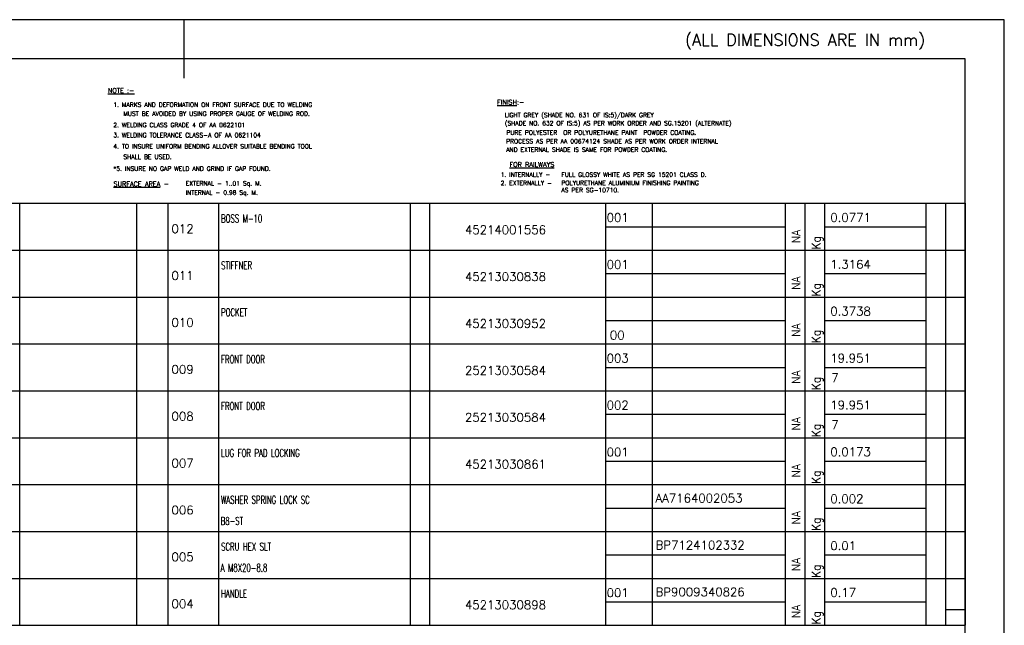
# Model space of a CAD drawing. Extents: x 5111 to 10755, y 3088 to 7079.
# Tile 8 of 8: x 7369 to 10755, y 4996 to 7079. Entities that reach past the tile are written whole.
import ezdxf
from ezdxf.enums import TextEntityAlignment as Align

# ---------------------------------------------------------------- set-up
doc = ezdxf.new("R2010")
doc.units = 0
doc.header["$LTSCALE"] = 10
doc.header["$MEASUREMENT"] = 0
doc.layers.get('0').update_dxf_attribs({"linetype": 'CONTINUOUS'})
doc.layers.add('6', color=220, linetype='CONTINUOUS')
doc.layers.add('TEXT', color=7, linetype='CONTINUOUS')
doc.styles.add('ROMAND', font='romand')
doc.styles.add('ROMANS', font='romans')
doc.styles.add('ROMANT', font='romant.shx')

# ---------------------------------------------------------------- blocks, each defined once
blk = doc.blocks.new('A3')
for p, q in [((420, 297), (0, 297)), ((210, 297), (210, 282)), ((420, 0), (420, 297)), ((410, 287), (20, 287)), ((410, 10), (410, 287)), ((410, 148.5), (410, 143.5)), ((410, 146), (405, 146))]:
    blk.add_line(p, q)
at = {"color": 7, "style": 'ROMANS', "width": 1.3}
blk.add_attdef('DRG_NO', (81.19, 282.79), '', height=3.5, rotation=180, dxfattribs=at)
at = {"style": 'ROMANS'}
for tag, p, width in [('SHTNO', (13.59, 112.8), 0.8), ('REV_NO', (13.61, 103.51), 0.8), ('DRG_NO', (13.69, 75.16), 0.9)]:
    blk.add_attdef(tag, p, '', height=2.8, rotation=90, dxfattribs=dict(at, width=width))
at = {"color": 7, "style": 'ROMANS'}
for tag, p, height in [('PRODUCT', (309.08, 74.12), 4), ('DRN_SIGN', (366.75, 58.08), 1), ('CHD_SIGN', (366.79, 52.11), 1), ('APP_SIGN', (367.44, 46.31), 1), ('TITLE1', (257.16, 20), 3.5), ('TITLE2', (256.85, 13.78), 3.5)]:
    blk.add_attdef(tag, p, '', height=height, dxfattribs=at)
for tag, height, p in [('DRN_BY', 2, (352.45, 59.46)), ('DRN_DATE', 1.5, (390.7, 59.56)), ('CHD_BY', 2, (352.45, 53.45)), ('CHD_DATE', 1.5, (390.61, 54.05)), ('NOVAR', 2.5, (403.98, 50.51)), ('APP_BY', 2, (352.45, 47.45)), ('APP_DATE', 1.5, (390.61, 47.55)), ('SCALE', 2.5, (313.44, 34)), ('REFTOASSY', 2.5, (357.12, 34.38)), ('ITNO', 2.5, (390.34, 34.66)), ('NOIT', 2.5, (404.46, 32.96)), ('REV_NO', 3.5, (404.11, 21.06)), ('SHTNO', 2.5, (364.94, 12.48)), ('NOSHT', 2.5, (406.97, 12.66))]:
    blk.add_attdef(tag, text='', height=height, dxfattribs=at).set_placement(p, align=Align.MIDDLE)
at = {"color": 7, "style": 'ROMANS', "width": 0.8}
blk.add_attdef('WEIGHT', text='', height=2.3, dxfattribs=at).set_placement((330.68, 33.75), align=Align.MIDDLE)
at = {"color": 7, "style": 'ROMANS', "width": 1.3}
blk.add_attdef('DRG_NO', (341.38, 19.21), '', height=3.5, dxfattribs=at)
at = {"layer": 'TEXT', "style": 'ROMAND'}
blk.add_text('(ALL DIMENSIONS ARE IN mm)', height=3, dxfattribs=at).set_placement((338.29, 290.34))
blk = doc.blocks.new('var3_btemplate')
at = {"color": 3}
for p, q in [((-278, 12), (0, 12)), ((-242, 0), (-242, 12)), ((-212, 0), (-212, 12)), ((-204, 0), (-204, 12)), ((-191, 0), (-191, 12)), ((-142, 0), (-142, 12)), ((-137.04, 0), (-137.04, 12)), ((-92, 0), (-92, 12)), ((-80, 0), (-80, 12)), ((-46, 0), (-46, 12)), ((-41.01, 0), (-41.01, 12)), ((-35.94, 0), (-35.94, 12)), ((-10, 0), (-10, 12)), ((-5, 0), (-5, 12)), ((0, 12), (0, 0)), ((-92, 6), (-46, 6)), ((-35.94, 6), (-10, 6)), ((-278, 0), (0, 0))]:
    blk.add_line(p, q, dxfattribs=at)
at = {"style": 'ROMANS', "width": 0.9, "flags": 4}
for tag, p in [('UT_O_QTY', (-37.05, 0.19)), ('A/C', (-42.21, 1.84)), ('GS', (-6, 3)), ('ZONE', (-1.14, -0.09))]:
    blk.add_attdef(tag, p, '', height=2.2, rotation=90, dxfattribs=at)
at = {"style": 'ROMANS', "width": 0.65, "flags": 4}
blk.add_attdef('ITEM_DESC', (-190.44, 7.11), '', height=2, dxfattribs=at)
at = {"style": 'ROMANS', "flags": 4}
for tag, p in [('ITEM_NO', (-91.78, 7.25)), ('MAT_CODE', (-79.25, 7.43)), ('IT_NO', (-203.15, 4.41)), ('IT_VAR', (-90.96, 1.17)), ('MAT_SPEC', (-79.12, 1.33)), ('QTY', (-34.27, 2.23))]:
    blk.add_attdef(tag, p, '', height=2.2, dxfattribs=at)
at = {"style": 'ROMANS'}
blk.add_attdef('WEIGHT', text='', height=2.2, dxfattribs=at).set_placement((-34.53, 6.62), align=Align.BOTTOM_LEFT)
at = {"style": 'ROMANS', "flags": 4}
for tag, p in [('VAR_2', (-272.21, 4.33)), ('VAR_1', (-260.08, 4.33)), ('VAR_0', (-247.96, 4.33)), ('DR_NO', (-117.68, 4.13))]:
    blk.add_attdef(tag, text='', height=2.2, dxfattribs=at).set_placement(p, align=Align.CENTER)
for tag, width, p in [('REMARKS', 0.75, (-242, 3.94)), ('ITEM_SIZE', 0.65, (-190.55, 1.11))]:
    blk.add_attdef(tag, text='', height=2, dxfattribs=dict(at, width=width)).set_placement(p, align=Align.BOTTOM_LEFT)
at = {"style": 'ROMANS'}
blk.add_attdef('IT_V', (-211.43, 4.44), '', height=2.2, dxfattribs=at)
at = {"style": 'ROMANS', "flags": 4}
blk.add_attdef('STD_NO', text='', height=2.2, dxfattribs=at).set_placement((-141.14, 5.59), align=Align.MIDDLE_LEFT)

msp = doc.modelspace()

# ---------------------------------------------------------------- block references
at = {"xscale": 13.436928, "yscale": 13.436928, "zscale": 13.436928}
msp.add_blockref('A3', (5111.26, 3087.8), dxfattribs=at)
ref = msp.add_blockref('var3_btemplate', (10620.4, 6285.79), dxfattribs=dict(xscale=13.436928, yscale=13.436928))
ref.add_attrib('IT_NO', '012', (7890.73, 6344.98), dxfattribs={"height": 29.561, "style": 'ROMANS'})
ref.add_attrib('ITEM_DESC', 'BOSS M-10', (8061.41, 6381.31), dxfattribs={"height": 26.874, "style": 'ROMANS', "width": 0.65})
ref.add_attrib('DR_NO', '45214001556', dxfattribs={"height": 29.5612, "style": 'ROMANS'}).set_placement((9039.1, 6341.24), align=Align.CENTER)
ref.add_attrib('ITEM_NO', '001', (9387.16, 6383.19), dxfattribs={"height": 29.561, "style": 'ROMANS'})
ref.add_attrib('A/C', 'NA', (10053.19, 6310.48), dxfattribs={"height": 29.561, "rotation": 90, "style": 'ROMANS', "width": 0.9})
ref.add_attrib('UT_O_QTY', 'Kg', (10122.58, 6288.33), dxfattribs={"height": 29.561, "rotation": 90, "style": 'ROMANS', "width": 0.9})
ref.add_attrib('WEIGHT', '0.0771', dxfattribs={"height": 29.561, "style": 'ROMANS'}).set_placement((10156.43, 6374.75), align=Align.BOTTOM_LEFT)
ref = msp.add_blockref('var3_btemplate', (10620.4, 6124.55), dxfattribs=dict(xscale=13.436928, yscale=13.436928))
ref.add_attrib('IT_NO', '011', (7890.73, 6183.74), dxfattribs={"height": 29.561, "style": 'ROMANS'})
ref.add_attrib('ITEM_DESC', 'STIFFNER', (8061.41, 6220.07), dxfattribs={"height": 26.874, "style": 'ROMANS', "width": 0.65})
ref.add_attrib('DR_NO', '45213030838', dxfattribs={"height": 29.5612, "style": 'ROMANS'}).set_placement((9039.1, 6180), align=Align.CENTER)
ref.add_attrib('ITEM_NO', '001', (9387.16, 6221.95), dxfattribs={"height": 29.561, "style": 'ROMANS'})
ref.add_attrib('A/C', 'NA', (10053.19, 6149.24), dxfattribs={"height": 29.561, "rotation": 90, "style": 'ROMANS', "width": 0.9})
ref.add_attrib('UT_O_QTY', 'Kg', (10122.58, 6127.08), dxfattribs={"height": 29.561, "rotation": 90, "style": 'ROMANS', "width": 0.9})
ref.add_attrib('WEIGHT', '1.3164', dxfattribs={"height": 29.561, "style": 'ROMANS'}).set_placement((10156.43, 6213.51), align=Align.BOTTOM_LEFT)
ref = msp.add_blockref('var3_btemplate', (10620.4, 5963.31), dxfattribs=dict(xscale=13.436928, yscale=13.436928))
ref.add_attrib('IT_NO', '010', (7890.73, 6022.5), dxfattribs={"height": 29.561, "style": 'ROMANS'})
ref.add_attrib('ITEM_DESC', 'POCKET', (8061.41, 6058.82), dxfattribs={"height": 26.874, "style": 'ROMANS', "width": 0.65})
ref.add_attrib('DR_NO', '45213030952', dxfattribs={"height": 29.5612, "style": 'ROMANS'}).set_placement((9039.1, 6018.76), align=Align.CENTER)
ref.add_attrib('IT_VAR', '00', (9398.22, 5978.99), dxfattribs={"height": 29.561, "style": 'ROMANS'})
ref.add_attrib('A/C', 'NA', (10053.19, 5987.99), dxfattribs={"height": 29.561, "rotation": 90, "style": 'ROMANS', "width": 0.9})
ref.add_attrib('UT_O_QTY', 'Kg', (10122.58, 5965.84), dxfattribs={"height": 29.561, "rotation": 90, "style": 'ROMANS', "width": 0.9})
ref.add_attrib('WEIGHT', '0.3738', dxfattribs={"height": 29.561, "style": 'ROMANS'}).set_placement((10156.43, 6052.26), align=Align.BOTTOM_LEFT)
ref = msp.add_blockref('var3_btemplate', (10620.4, 5802.06), dxfattribs=dict(xscale=13.436928, yscale=13.436928))
ref.add_attrib('IT_NO', '009', (7890.73, 5861.25), dxfattribs={"height": 29.561, "style": 'ROMANS'})
ref.add_attrib('ITEM_DESC', 'FRONT DOOR', (8061.41, 5897.58), dxfattribs={"height": 26.874, "style": 'ROMANS', "width": 0.65})
ref.add_attrib('DR_NO', '25213030584', dxfattribs={"height": 29.5612, "style": 'ROMANS'}).set_placement((9039.1, 5857.51), align=Align.CENTER)
ref.add_attrib('ITEM_NO', '003', (9387.16, 5899.47), dxfattribs={"height": 29.561, "style": 'ROMANS'})
ref.add_attrib('A/C', 'NA', (10053.19, 5826.75), dxfattribs={"height": 29.561, "rotation": 90, "style": 'ROMANS', "width": 0.9})
ref.add_attrib('UT_O_QTY', 'Kg', (10122.58, 5804.6), dxfattribs={"height": 29.561, "rotation": 90, "style": 'ROMANS', "width": 0.9})
ref.add_attrib('WEIGHT', '19.951', dxfattribs={"height": 29.561, "style": 'ROMANS'}).set_placement((10156.43, 5891.02), align=Align.BOTTOM_LEFT)
ref.add_attrib('QTY', '7', (10159.87, 5831.99), dxfattribs={"height": 29.56, "style": 'ROMANS'})
ref = msp.add_blockref('var3_btemplate', (10620.4, 5640.82), dxfattribs=dict(xscale=13.436928, yscale=13.436928))
ref.add_attrib('IT_NO', '008', (7890.73, 5700.01), dxfattribs={"height": 29.561, "style": 'ROMANS'})
ref.add_attrib('ITEM_DESC', 'FRONT DOOR', (8061.41, 5736.34), dxfattribs={"height": 26.874, "style": 'ROMANS', "width": 0.65})
ref.add_attrib('DR_NO', '25213030584', dxfattribs={"height": 29.5612, "style": 'ROMANS'}).set_placement((9039.1, 5696.27), align=Align.CENTER)
ref.add_attrib('ITEM_NO', '002', (9387.16, 5738.22), dxfattribs={"height": 29.561, "style": 'ROMANS'})
ref.add_attrib('A/C', 'NA', (10053.19, 5665.51), dxfattribs={"height": 29.561, "rotation": 90, "style": 'ROMANS', "width": 0.9})
ref.add_attrib('UT_O_QTY', 'Kg', (10122.58, 5643.36), dxfattribs={"height": 29.561, "rotation": 90, "style": 'ROMANS', "width": 0.9})
ref.add_attrib('WEIGHT', '19.951', dxfattribs={"height": 29.561, "style": 'ROMANS'}).set_placement((10156.43, 5729.78), align=Align.BOTTOM_LEFT)
ref.add_attrib('QTY', '7', (10159.87, 5670.75), dxfattribs={"height": 29.56, "style": 'ROMANS'})
ref = msp.add_blockref('var3_btemplate', (10620.4, 5479.58), dxfattribs=dict(xscale=13.436928, yscale=13.436928))
ref.add_attrib('IT_NO', '007', (7890.73, 5538.77), dxfattribs={"height": 29.561, "style": 'ROMANS'})
ref.add_attrib('ITEM_DESC', 'LUG FOR PAD LOCKING', (8061.41, 5575.09), dxfattribs={"height": 26.8739, "style": 'ROMANS', "width": 0.65})
ref.add_attrib('DR_NO', '45213030861', dxfattribs={"height": 29.5612, "style": 'ROMANS'}).set_placement((9039.1, 5535.03), align=Align.CENTER)
ref.add_attrib('ITEM_NO', '001', (9387.16, 5576.98), dxfattribs={"height": 29.561, "style": 'ROMANS'})
ref.add_attrib('A/C', 'NA', (10053.19, 5504.26), dxfattribs={"height": 29.561, "rotation": 90, "style": 'ROMANS', "width": 0.9})
ref.add_attrib('UT_O_QTY', 'Kg', (10122.58, 5482.11), dxfattribs={"height": 29.561, "rotation": 90, "style": 'ROMANS', "width": 0.9})
ref.add_attrib('WEIGHT', '0.0173', dxfattribs={"height": 29.561, "style": 'ROMANS'}).set_placement((10156.43, 5568.53), align=Align.BOTTOM_LEFT)
ref = msp.add_blockref('var3_btemplate', (10620.4, 5318.33), dxfattribs=dict(xscale=13.436928, yscale=13.436928))
ref.add_attrib('IT_NO', '006', (7890.73, 5377.53), dxfattribs={"height": 29.561, "style": 'ROMANS'})
ref.add_attrib('ITEM_DESC', 'WASHER SPRING LOCK SC', (8061.41, 5413.85), dxfattribs={"height": 26.8739, "style": 'ROMANS', "width": 0.65})
ref.add_attrib('ITEM_SIZE', 'B8-ST', dxfattribs={"height": 26.874, "style": 'ROMANS', "width": 0.65}).set_placement((8059.95, 5333.25), align=Align.BOTTOM_LEFT)
ref.add_attrib('MAT_CODE', 'AA7164002053', (9555.56, 5418.14), dxfattribs={"height": 29.5612, "style": 'ROMANS'})
ref.add_attrib('A/C', 'NA', (10053.19, 5343.02), dxfattribs={"height": 29.561, "rotation": 90, "style": 'ROMANS', "width": 0.9})
ref.add_attrib('UT_O_QTY', 'Kg', (10122.58, 5320.87), dxfattribs={"height": 29.561, "rotation": 90, "style": 'ROMANS', "width": 0.9})
ref.add_attrib('WEIGHT', '0.002', dxfattribs={"height": 29.561, "style": 'ROMANS'}).set_placement((10156.43, 5407.29), align=Align.BOTTOM_LEFT)
ref = msp.add_blockref('var3_btemplate', (10620.4, 5157.09), dxfattribs=dict(xscale=13.436928, yscale=13.436928))
ref.add_attrib('IT_NO', '005', (7890.73, 5216.28), dxfattribs={"height": 29.561, "style": 'ROMANS'})
ref.add_attrib('ITEM_DESC', 'SCRU HEX SLT', (8061.41, 5252.61), dxfattribs={"height": 26.8739, "style": 'ROMANS', "width": 0.65})
ref.add_attrib('ITEM_SIZE', 'A M8X20-8.8', dxfattribs={"height": 26.8739, "style": 'ROMANS', "width": 0.65}).set_placement((8059.95, 5172.01), align=Align.BOTTOM_LEFT)
ref.add_attrib('MAT_CODE', 'BP7124102332', (9555.56, 5256.9), dxfattribs={"height": 29.5612, "style": 'ROMANS'})
ref.add_attrib('A/C', 'NA', (10053.19, 5181.78), dxfattribs={"height": 29.561, "rotation": 90, "style": 'ROMANS', "width": 0.9})
ref.add_attrib('UT_O_QTY', 'Kg', (10122.58, 5159.63), dxfattribs={"height": 29.561, "rotation": 90, "style": 'ROMANS', "width": 0.9})
ref.add_attrib('WEIGHT', '0.01', dxfattribs={"height": 29.561, "style": 'ROMANS'}).set_placement((10156.43, 5246.05), align=Align.BOTTOM_LEFT)
ref = msp.add_blockref('var3_btemplate', (10620.4, 4995.85), dxfattribs=dict(xscale=13.436928, yscale=13.436928))
ref.add_attrib('IT_NO', '004', (7890.73, 5055.04), dxfattribs={"height": 29.561, "style": 'ROMANS'})
ref.add_attrib('ITEM_DESC', 'HANDLE', (8061.41, 5091.36), dxfattribs={"height": 26.874, "style": 'ROMANS', "width": 0.65})
ref.add_attrib('DR_NO', '45213030898', dxfattribs={"height": 29.5612, "style": 'ROMANS'}).set_placement((9039.1, 5051.3), align=Align.CENTER)
ref.add_attrib('ITEM_NO', '001', (9387.16, 5093.25), dxfattribs={"height": 29.561, "style": 'ROMANS'})
ref.add_attrib('MAT_CODE', 'BP9009340826', (9555.56, 5095.65), dxfattribs={"height": 29.5612, "style": 'ROMANS'})
ref.add_attrib('A/C', 'NA', (10053.19, 5020.53), dxfattribs={"height": 29.561, "rotation": 90, "style": 'ROMANS', "width": 0.9})
ref.add_attrib('UT_O_QTY', 'Kg', (10122.58, 4998.38), dxfattribs={"height": 29.561, "rotation": 90, "style": 'ROMANS', "width": 0.9})
ref.add_attrib('WEIGHT', '0.17', dxfattribs={"height": 29.561, "style": 'ROMANS'}).set_placement((10156.43, 5084.81), align=Align.BOTTOM_LEFT)

# ---------------------------------------------------------------- texts
at = {"layer": '6', "style": 'ROMANT'}
for s, p in [('%%UNOTE :-', (7671.91, 6826.73)), ('%%UFINISH%%U:- ', (9010.63, 6786.58)), ('%%uFOR RAILWAYS', (9053.26, 6572.54)), ('%%uSURFACE AREA%%u - ', (7691.41, 6505.46))]:
    msp.add_text(s, height=16.25, dxfattribs=at).set_placement(p)
at = {"layer": '6', "style": 'ROMANS'}
for s, p in [('1. MARKS AND DEFORMATION ON FRONT SURFACE DUE TO WELDING', (7690.6, 6778.68)), ('MUST BE AVOIDED BY USING PROPER GAUGE OF WELDING ROD.', (7725.36, 6747.65)), ('LIGHT GREY (SHADE NO. 631 OF IS:5)/DARK GREY ', (9037.06, 6743.1)), ('2. WELDING CLASS GRADE 4 OF AA 0622101', (7690.6, 6708.89)), ('(SHADE NO. 632 OF IS:5) AS PER WORK ORDER AND SG.15201 (ALTERNATE)', (9037.06, 6715.16)), ('3. WELDING TOLERANCE CLASS-A OF AA 0621104', (7690.6, 6673.92)), ('PURE POLYESTER  OR POLYURETHANE PAINT  POWDER COATING.  ', (9042.38, 6683.02)), ('4. TO INSURE UNIFORM BENDING ALLOVER SUITABLE BENDING TOOL', (7690.6, 6635.61)), ('AND EXTERNAL SHADE IS SAME FOR POWDER COATING.', (9041.67, 6624.21)), ('PROCESS AS PER AA 00674124 SHADE AS PER WORK ORDER INTERNAL', (9041.67, 6653.07)), ('SHALL BE USED.', (7725.36, 6599.42)), ('*5. INSURE NO GAP WELD AND GRIND IF GAP FOUND.', (7690.6, 6559)), ('1. INTERNALLY -  ', (9022.6, 6538.43)), ('FULL GLOSSY WHITE AS PER SG 15201 CLASS D.', (9231.62, 6538.43)), ('EXTERNAL - 1..01 Sq. M.', (7939.75, 6508.18)), ('2. EXTERNALLY -  ', (9022.6, 6509.24)), ('POLYURETHANE ALUMINIUM FINISHING PAINTING', (9231.76, 6509.85)), ('INTERNAL - 0.98 Sq. M.', (7939.75, 6476.53)), ('AS PER SG-10710.', (9231.76, 6485.15))]:
    msp.add_text(s, height=15, rotation=360, dxfattribs=at).set_placement(p)

doc.saveas('drawing.dxf')
